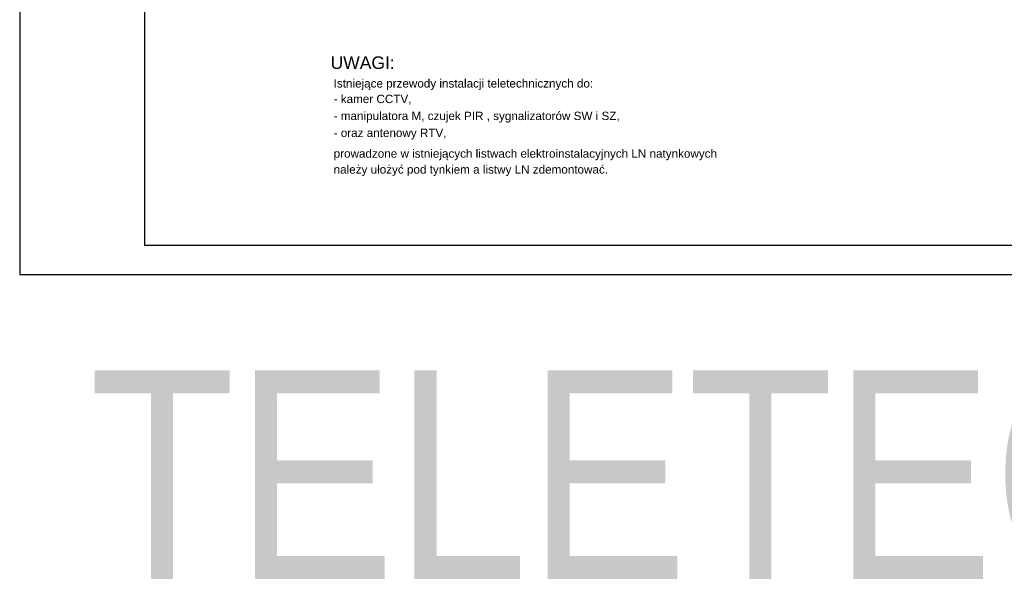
# Model space of a CAD drawing. Header units: millimetres. Extents: x 19325 to 32410, y -4876 to 2807.
# Tile 60 of 72: x 23793 to 26150, y -4876 to -3525. Entities that reach past the tile are written whole.
import ezdxf

# ---------------------------------------------------------------- set-up
doc = ezdxf.new("R2010")
doc.units = ezdxf.units.MM
doc.layers.add('O_tabelka', color=3, linetype='Continuous')
doc.styles.add('ARIAL', font='arial.ttf', dxfattribs={"width": 0.8})
doc.styles.add('dar-styl', font='arial.ttf')

msp = doc.modelspace()

# ---------------------------------------------------------------- linework, layer by layer
for points in [[(23793, -4134.6), (27991.3, -4134.6), (27991.3, -1164.6), (23793, -1164.6)], [(24091.8, -4064.6), (27921.3, -4064.6), (27921.3, -1234.6), (24091.8, -1234.6)]]:
    msp.add_lwpolyline(points, close=True)

# ---------------------------------------------------------------- texts
for s, height, style, p in [('UWAGI:', 30, 'dar-styl', (24537.2, -3642.8, -0.4)), ('Istniejące przewody instalacji teletechnicznych do: ', 20, 'ARIAL', (24544.6, -3687.3, 0)), ('- kamer CCTV,  ', 20, 'ARIAL', (24544.6, -3724.5, 0)), ('- manipulatora M, czujek PIR , sygnalizatorów SW i SZ, ', 20, 'ARIAL', (24544.6, -3765.1, 0)), ('- oraz antenowy RTV, ', 20, 'ARIAL', (24544.6, -3805.7, 0)), ('prowadzone w istniejących listwach elektroinstalacyjnych LN natynkowych', 20, 'ARIAL', (24544.6, -3855.2, 0)), ('należy ułożyć pod tynkiem a listwy LN zdemontować.', 20, 'ARIAL', (24544.6, -3893.3, 0))]:
    msp.add_text(s, height=height, dxfattribs=dict(style=style)).set_placement(p)
at = {"layer": 'O_tabelka', "color": 0, "ltscale": 10, "insert": (23959.2, -4617.6), "char_height": 500, "width": 5470.662, "attachment_point": 4, "style": 'ARIAL'}
msp.add_mtext('{\\fArial Narrow|b0|i0|c238|p34;\\W1;TELETECHNIKA}', dxfattribs=at)

doc.saveas('drawing.dxf')
